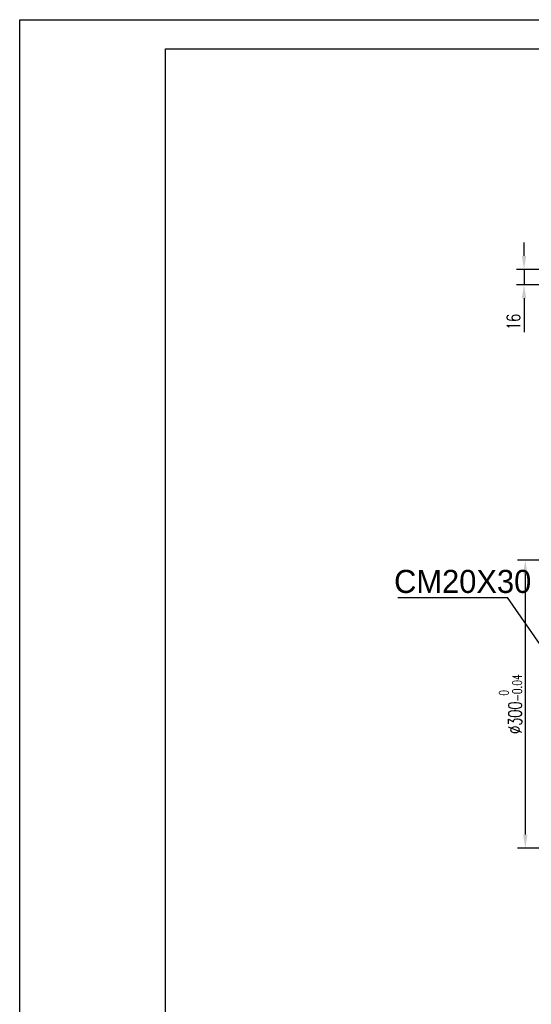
# Model space of a CAD drawing. Header units: inches. Extents: x -14936 to 8431, y -4781 to -2980.
# Tile 2 of 26: x -14936 to -14404, y -4004 to -2980. Entities that reach past the tile are written whole.
import ezdxf

# ---------------------------------------------------------------- set-up
doc = ezdxf.new("R2010")
doc.units = ezdxf.units.IN
doc.header["$MEASUREMENT"] = 0
doc.layers.add('1', color=1, linetype='Continuous')
doc.styles.add('SLDTEXTSTYLE0', font='txt')
doc.styles.add('wldj', font='txt.shx', dxfattribs={"width": 0.7, "bigfont": 'INTECAD.SHX'})
doc.dimstyles.new('半径标注', dxfattribs={"dimscale": 4, "dimtxt": 3.5, "dimasz": 3.5, "dimexe": 2, "dimexo": 0, "dimgap": 1, "dimtad": 1, "dimdec": 3, "dimdsep": 46, "dimtxsty": 'wldj', "dimcen": 0.09, "dimclrd": 1, "dimclre": 1, "dimclrt": 3, "dimazin": 2, "dimtfac": 0.7, "dimtdec": 3, "dimtmove": 0, "dimatfit": 3, "dimfxl": 1, "dimtzin": 0, "dimarcsym": 0})

# ---------------------------------------------------------------- blocks, each defined once
blk = doc.blocks.new('*D30')
at = {"color": 1, "lineweight": -2}
for p, q in [((-14217.1, -3541.8), (-14418.2, -3541.8)), ((-14410.2, -3555.8), (-14410.2, -3827.3)), ((-14216.6, -3841.3), (-14418.2, -3841.3))]:
    blk.add_line(p, q, dxfattribs=at)
at = {"color": 1}
for points in [[(-14412.5, -3555.8), (-14407.9, -3555.8), (-14410.2, -3541.8)], [(-14412.5, -3827.3), (-14407.9, -3827.3), (-14410.2, -3841.3)]]:
    blk.add_solid(points, dxfattribs=at)
at = {"layer": 'Defpoints', "color": 0}
for p in [(-14217.1, -3541.8), (-14410.2, -3841.3), (-14216.6, -3841.3)]:
    blk.add_point(p, dxfattribs=at)
at = {"color": 3, "insert": (-14425.6, -3691.6), "char_height": 14, "attachment_point": 5, "rotation": 90, "style": 'wldj'}
blk.add_mtext('{\\Ftxt,intecad|c134;%%C300\\H0.7x;\\S 0^ -0.04;}', dxfattribs=at)
blk = doc.blocks.new('*D25')
at = {"color": 1, "lineweight": -2}
for p, q in [((-14411.5, -3225.6), (-14411.5, -3211.6)), ((-14356.6, -3239.6), (-14419.5, -3239.6)), ((-14411.5, -3239.6), (-14411.5, -3255.6)), ((-14356.6, -3255.6), (-14419.5, -3255.6)), ((-14411.5, -3269.6), (-14411.5, -3304.7))]:
    blk.add_line(p, q, dxfattribs=at)
at = {"color": 1}
for points in [[(-14413.8, -3225.6), (-14409.2, -3225.6), (-14411.5, -3239.6)], [(-14413.8, -3269.6), (-14409.2, -3269.6), (-14411.5, -3255.6)]]:
    blk.add_solid(points, dxfattribs=at)
at = {"layer": 'Defpoints', "color": 0}
for p in [(-14356.6, -3239.6), (-14411.5, -3255.6), (-14356.6, -3255.6)]:
    blk.add_point(p, dxfattribs=at)
at = {"color": 3, "insert": (-14422.5, -3294.2), "char_height": 14, "attachment_point": 5, "rotation": 90, "style": 'wldj'}
blk.add_mtext('16', dxfattribs=at)

msp = doc.modelspace()

# ---------------------------------------------------------------- linework, layer by layer
for p, q in [((-14936.0641, -4781.3712), (-14936.0641, -2979.983)), ((-14936.0641, -2979.983), (-12388.6465, -2979.983))]:
    msp.add_line(p, q)
at = {"color": 3}
msp.add_line((-14352.1475, -3691.3402), (-14428.6542, -3580.8291), dxfattribs=at)
at = {"color": 3, "extrusion": (0, 1, 0), "elevation": -3580.8291}
msp.add_lwpolyline([(14542.8675, 0), (14428.6542, 0)], dxfattribs=at)
at = {"layer": '1'}
for p, q in [((-14784.4321, -4781.3712), (-14784.4321, -3010.3094)), ((-14784.4321, -3010.3094), (-12418.9729, -3010.3094))]:
    msp.add_line(p, q, dxfattribs=at)

# ---------------------------------------------------------------- texts
at = {"color": 3, "insert": (-14546.696, -3552.0291), "char_height": 24, "width": 154.285714, "attachment_point": 1, "style": 'SLDTEXTSTYLE0'}
msp.add_mtext('CM20X30', dxfattribs=at)

# ---------------------------------------------------------------- dimensions: what is measured, and where the dimension line sits
dim = msp.add_linear_dim(base=(-14411.5133, -3255.6392), p1=(-14356.6461, -3239.6392), p2=(-14356.6461, -3255.6392), angle=90, dimstyle='半径标注')
dim.commit()
dim.dimension.update_dxf_attribs({"geometry": '*D25', "text_midpoint": (-14422.5133, -3294.1726)})
dim = msp.add_linear_dim(base=(-14410.2081, -3841.3402), p1=(-14217.1475, -3541.8402), p2=(-14216.6475, -3841.3402), angle=90, text='{\\Ftxt,intecad|c134;%%C300\\H0.7x;\\S 0^ -0.04;}', dimstyle='半径标注')
dim.commit()
dim.dimension.update_dxf_attribs({"geometry": '*D30', "text_midpoint": (-14425.6415, -3691.5902)})

doc.saveas('drawing.dxf')
